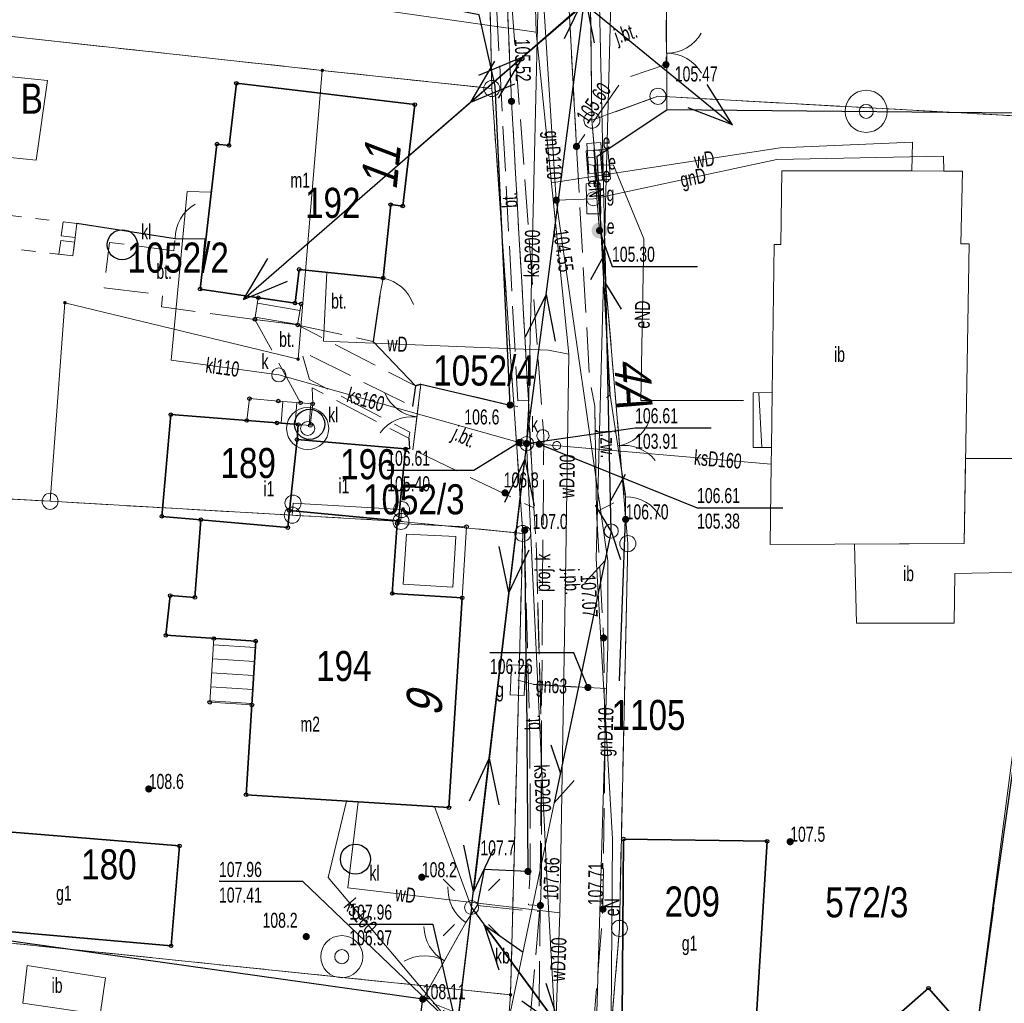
# Model space of a CAD drawing. Header units: inches. Extents: x 6497603 to 6502483, y 5925790 to 5934357.
# Tile 162 of 256: x 6501210 to 6501259, y 5926149 to 5926198. Entities that reach past the tile are written whole.
import ezdxf
from ezdxf.enums import TextEntityAlignment as Align

# ---------------------------------------------------------------- set-up
doc = ezdxf.new("R2010")
doc.units = ezdxf.units.IN
doc.header["$MEASUREMENT"] = 0
for name, pattern in [('2.25_0.75', [3, 2.25, -0.75]), ('219-1000', [0, 0]), ('egkk-1000', [3, 2.25, -0.75]), ('egug-1000', [1.5, 0.75, -0.75]), ('otda_1000', [1.4, 0.7, -0.7]), ('otob_1000', [0, 0]), ('otof_1000', [0, 0]), ('suep_nn_1000', [0, 0]), ('sutp_1000', [0, 0])]:
    doc.linetypes.add(name, pattern=pattern)
for name, color, linetype in [('202-punkt graniczny', 7, 'Continuous'), ('203-punkt graniczny', 7, 'Continuous'), ('210-oznaczenie konturu użytku gruntowego', 7, 'Continuous'), ('211-numer działki ewidencyjnej', 7, 'Continuous'), ('217-kontur klasyfikacyjny', 7, 'Continuous'), ('218-kontur użytku gruntowego', 7, 'Continuous'), ('219-działka ewidencyjna', 7, 'Continuous'), ('238-Punkt adresowy', 7, 'Continuous'), ('238-Punkt adresowy budynku', 7, 'Continuous'), ('312-budynek ewidencyjny', 7, 'Continuous'), ('312-oznaczenie budynku ewidencyjnego', 7, 'Continuous'), ('312-oznaczenie budynku ewidencyjnego-Atr117', 7, 'Continuous'), ('352-schody', 7, 'Continuous'), ('brama', 7, 'Continuous'), ('elektroenergetyczne urządzenie techniczne', 7, 'Continuous'), ('elektroenergetyczne urządzenie techniczne-Atr17', 7, 'Continuous'), ('furtka', 7, 'Continuous'), ('inna budowla', 7, 'Continuous'), ('inna budowla-Atr17', 7, 'Continuous'), ('jezdnia', 7, 'Continuous'), ('jezdnia-Atr17', 7, 'Continuous'), ('komora podziemna', 7, 'Continuous'), ('latarnia', 7, 'Continuous'), ('obszar utwardzony', 7, 'Continuous'), ('obszar utwardzony-Atr17', 7, 'Continuous'), ('obudowa ochronna przewodu', 7, 'Continuous'), ('ogrodzenie trwałe', 7, 'Continuous'), ('osadnik  szambo', 7, 'Continuous'), ('osadnik  szambo-Atr17', 7, 'Continuous'), ('pikieta naturalna', 7, 'Continuous'), ('pikieta naturalna-Atr2', 7, 'Continuous'), ('pikieta sztuczna', 7, 'Continuous'), ('pikieta sztuczna-Atr2', 7, 'Continuous'), ('przewód elektroenergetyczny niskiego napięcia', 7, 'Continuous'), ('przewód elektroenergetyczny podziemny', 7, 'Continuous'), ('przewód elektroenergetyczny podziemny-Atr1', 7, 'Continuous'), ('przewód gazowy', 7, 'Continuous'), ('przewód gazowy-Atr1', 7, 'Continuous'), ('przewód kanalizacyjny', 7, 'Continuous'), ('przewód kanalizacyjny - ob. projektowany', 7, 'Continuous'), ('przewód kanalizacyjny - ob. projektowany-Atr1', 7, 'Continuous'), ('przewód kanalizacyjny-Atr1', 7, 'Continuous'), ('przewód telekomunikacyjny napowietrzny', 7, 'Continuous'), ('przewód wodociągowy', 7, 'Continuous'), ('przewód wodociągowy-Atr1', 7, 'Continuous'), ('Punkt budynku', 7, 'Continuous'), ('rzędna', 7, 'Continuous'), ('rzędna-Atr2', 7, 'Continuous'), ('rzędna-Atr3', 7, 'Continuous'), ('schody w ciągu komunikacyjnym', 7, 'Continuous'), ('studnia kanalizacyjna', 7, 'Continuous'), ('studnia kanalizacyjna - ob. projektowany', 7, 'Continuous'), ('studnia kanalizacyjna-Atr17', 7, 'Continuous'), ('studnia zwykła', 7, 'Continuous'), ('szafa elektroenergetyczna lub kontener', 7, 'Continuous'), ('szafa elektroenergetyczna lub kontener-Atr17', 7, 'Continuous'), ('szafa gazowa lub kontener', 7, 'Continuous'), ('szafa gazowa lub kontener-Atr17', 7, 'Continuous'), ('słup przewodów napowietrznych', 7, 'Continuous'), ('taras', 7, 'Continuous'), ('wiata', 7, 'Continuous')]:
    doc.layers.add(name, color=color, linetype=linetype)
doc.styles.get("Standard").update_dxf_attribs({"font": 'arial.ttf'})
doc.linetypes.add('902-1000', pattern='A,5,0,[1,ksztalty.shx,S=1,R=0,X=0,Y=0],5', length=10)

# ---------------------------------------------------------------- blocks, each defined once
blk = doc.blocks.new('202')
at = {"color": 0, "linetype": 'Continuous', "lineweight": 0}
blk.add_circle((0, 0), 0.4, dxfattribs=at)
blk = doc.blocks.new('203')
at = {"linetype": 'Continuous', "lineweight": 0}
h = blk.add_hatch(color=0, dxfattribs=at)
edge = h.paths.add_edge_path()
edge.add_arc((0, 0), 0.09, 0, 360)
blk = doc.blocks.new('PUNKTBUD')
at = {"color": 0}
blk.add_circle((0, 0), 0.09, dxfattribs=at)
blk = doc.blocks.new('PW01')
at = {"linetype": 'Continuous', "lineweight": 13}
h = blk.add_hatch(color=0, dxfattribs=at)
edge = h.paths.add_edge_path()
edge.add_arc((0, 0), 0.18, 0, 360)
blk = doc.blocks.new('US15')
at = {"color": 0, "linetype": 'Continuous', "lineweight": 13}
blk.add_circle((0, 0), 0.35, dxfattribs=at)
blk = doc.blocks.new('US13')
at = {"color": 0, "linetype": 'Continuous', "lineweight": 13}
for radius in [1.05, 0.35]:
    blk.add_circle((0, 0), radius, dxfattribs=at)
blk = doc.blocks.new('SUKM')
at = {"color": 0, "linetype": 'Continuous'}
blk.add_circle((0, 0), 0.75, dxfattribs=at)
blk = doc.blocks.new('US20')
at = {"color": 0, "linetype": 'Continuous', "lineweight": 13}
for p, q in [((-0.75, -0.35), (-0.75, 0.35)), ((-0.75, 0.35), (0.75, 0.35)), ((0.75, -0.35), (0.75, 0.35)), ((-0.75, -0.35), (0.75, -0.35))]:
    blk.add_line(p, q, dxfattribs=at)
blk = doc.blocks.new('US25')
at = {"linetype": 'Continuous', "lineweight": 13}
h = blk.add_hatch(color=0, dxfattribs=at)
edge = h.paths.add_edge_path()
edge.add_arc((0, 0), 0.4, 0, 360)
blk = doc.blocks.new('US18')
at = {"color": 0, "linetype": 'Continuous', "lineweight": 13}
for p, q in [((-0.75, -0.35), (-0.75, 0.35)), ((-0.75, 0.35), (0.75, 0.35)), ((0.75, -0.35), (0.75, 0.35)), ((-0.75, -0.35), (0.75, -0.35))]:
    blk.add_line(p, q, dxfattribs=at)
blk = doc.blocks.new('SM01')
at = {"color": 0, "linetype": 'Continuous', "lineweight": 13}
for p, q in [((-0.848, 0.848), (-1.414, 1.414)), ((0.849, 0.848), (1.414, 1.414)), ((-0.848, -0.849), (-1.414, -1.414)), ((0.849, -0.849), (1.414, -1.414))]:
    blk.add_line(p, q, dxfattribs=at)
blk.add_circle((0, 0), 0.35, dxfattribs=at)
blk = doc.blocks.new('OK02')
at = {"color": 0, "linetype": 'Continuous', "lineweight": 0}
for centre, start, end in [((-2, 0), 0, 60), ((2, 0), 120, 180)]:
    blk.add_arc(centre, 2, start, end, dxfattribs=at)
blk = doc.blocks.new('OK04')
at = {"color": 0, "linetype": 'Continuous', "lineweight": 0}
blk.add_arc((2, 0), 2, 120, 180, dxfattribs=at)
blk = doc.blocks.new('IB10')
at = {"color": 0, "linetype": 'Continuous', "lineweight": 13}
for p, q in [((0, 0), (0, 0.7)), ((0, 0.7), (0.7, 0.7)), ((0.7, 0), (0.7, 0.7)), ((0.7, 0), (0, 0))]:
    blk.add_line(p, q, dxfattribs=at)
blk = doc.blocks.new('SUEP1')
at = {"color": 0, "linetype": 'Continuous'}
for p, q in [((7.5, 0), (5.25, 0.75)), ((22.5, 0), (20.25, 0.75)), ((0, 0), (7.5, 0)), ((7.5, 0), (5.25, -0.75)), ((7.5, 0), (22.5, 0)), ((22.5, 0), (20.25, -0.75))]:
    blk.add_line(p, q, dxfattribs=at)
blk = doc.blocks.new('SUTP')
at = {"color": 0, "linetype": 'Continuous'}
for p, q in [((0, 0), (1.299, 0.75)), ((13.848, 0), (12.549, 0.75)), ((0, 0), (13.848, 0)), ((2.799, -0.75), (1.5, 0)), ((11.049, -0.75), (12.348, 0))]:
    blk.add_line(p, q, dxfattribs=at)

msp = doc.modelspace()

# ---------------------------------------------------------------- linework, layer by layer
at = {"layer": '217-kontur klasyfikacyjny', "color": 3, "linetype": 'egkk-1000', "lineweight": 18, "flags": 128}
for points in [[(6501233.38, 5926194.68), (6501233.14, 5926205.82)], [(6501202.9, 5926197.98), (6501224.93, 5926195.58)], [(6501224.93, 5926195.58), (6501233.38, 5926194.68)], [(6501241.66, 5926194.29), (6501238.37, 5926193.1)], [(6501259.8, 5926193.3), (6501241.66, 5926194.29)], [(6501238.37, 5926193.1), (6501240.16, 5926171.99)], [(6501211.36, 5926174.1), (6501200.32, 5926174.73)], [(6501223.43, 5926173.41), (6501211.36, 5926174.1)], [(6501228.85, 5926173.1), (6501223.43, 5926173.41)], [(6501234.92, 5926172.5), (6501228.85, 5926173.1)], [(6501234.31, 5926149.5), (6501234.92, 5926172.5)], [(6501240.16, 5926171.99), (6501239.74, 5926152.81)], [(6501195.92, 5926153.47), (6501234.31, 5926149.5)], [(6501239.74, 5926152.81), (6501237.77, 5926129.26)]]:
    msp.add_lwpolyline(points, dxfattribs=at)
at = {"layer": '218-kontur użytku gruntowego', "color": 3, "linetype": 'egug-1000', "lineweight": 18, "flags": 128}
for points in [[(6501238.06, 5926219.55), (6501238.37, 5926193.1)], [(6501233.38, 5926194.68), (6501233.14, 5926205.82)], [(6501202.9, 5926197.98), (6501224.93, 5926195.58)], [(6501224.93, 5926195.58), (6501233.38, 5926194.68)], [(6501234.92, 5926172.5), (6501233.38, 5926194.68)], [(6501241.66, 5926194.29), (6501238.37, 5926193.1)], [(6501259.8, 5926193.3), (6501241.66, 5926194.29)], [(6501238.37, 5926193.1), (6501240.16, 5926171.99)], [(6501211.36, 5926174.1), (6501200.32, 5926174.73)], [(6501223.43, 5926173.41), (6501211.36, 5926174.1)], [(6501228.85, 5926173.1), (6501223.43, 5926173.41)], [(6501234.92, 5926172.5), (6501228.85, 5926173.1)], [(6501234.31, 5926149.5), (6501234.92, 5926172.5)], [(6501240.16, 5926171.99), (6501239.74, 5926152.81)], [(6501234.31, 5926149.5), (6501195.92, 5926153.47)], [(6501239.74, 5926152.81), (6501237.77, 5926129.26)], [(6501232.79, 5926129.81), (6501234.31, 5926149.5)]]:
    msp.add_lwpolyline(points, dxfattribs=at)
at = {"layer": '219-działka ewidencyjna', "color": 3, "linetype": '219-1000', "lineweight": 18, "flags": 128}
for points in [[(6501238.06, 5926219.55), (6501238.37, 5926193.1)], [(6501233.14, 5926205.82), (6501233.38, 5926194.68)], [(6501224.93, 5926195.58), (6501202.9, 5926197.98)], [(6501224.93, 5926195.58), (6501223.72, 5926181.19)], [(6501224.93, 5926195.58), (6501233.38, 5926194.68)], [(6501234.92, 5926172.5), (6501233.38, 5926194.68)], [(6501238.37, 5926193.1), (6501241.66, 5926194.29)], [(6501241.66, 5926194.29), (6501259.8, 5926193.3)], [(6501240.16, 5926171.99), (6501238.37, 5926193.1)], [(6501257.47, 5926147.19), (6501263.25, 5926191.52)], [(6501212.1, 5926184), (6501211.36, 5926174.1)], [(6501223.72, 5926181.19), (6501212.1, 5926184)], [(6501211.36, 5926174.1), (6501200.32, 5926174.73)], [(6501223.43, 5926173.41), (6501211.36, 5926174.1)], [(6501223.47, 5926174.01), (6501223.43, 5926173.41)], [(6501228.88, 5926173.69), (6501223.47, 5926174.01)], [(6501228.88, 5926173.69), (6501228.85, 5926173.1)], [(6501228.85, 5926173.1), (6501223.43, 5926173.41)], [(6501234.92, 5926172.5), (6501228.85, 5926173.1)], [(6501234.92, 5926172.5), (6501234.31, 5926149.5)], [(6501239.74, 5926152.81), (6501240.16, 5926171.99)], [(6501195.92, 5926153.47), (6501234.31, 5926149.5)], [(6501239.74, 5926152.81), (6501237.77, 5926129.26)], [(6501232.79, 5926129.81), (6501234.31, 5926149.5)]]:
    msp.add_lwpolyline(points, dxfattribs=at)
at = {"layer": '312-budynek ewidencyjny', "color": 7, "linetype": 'Continuous', "lineweight": 35, "flags": 128}
for points in [[(6501220.28, 5926191.84), (6501220.65, 5926194.94)], [(6501220.65, 5926194.94), (6501229.54, 5926193.88)], [(6501229.54, 5926193.88), (6501228.94, 5926188.82)], [(6501218.84, 5926184.68), (6501219.68, 5926191.91)], [(6501219.68, 5926191.91), (6501220.28, 5926191.84)], [(6501228.34, 5926188.89), (6501227.96, 5926185.23)], [(6501228.94, 5926188.82), (6501228.34, 5926188.89)], [(6501223.78, 5926185.66), (6501223.57, 5926183.98)], [(6501227.96, 5926185.23), (6501223.78, 5926185.66)], [(6501223.57, 5926183.98), (6501218.84, 5926184.68)], [(6501216.93, 5926173.35), (6501217.38, 5926178.42)], [(6501217.38, 5926178.42), (6501223.73, 5926177.93)], [(6501223.73, 5926177.93), (6501223.67, 5926177.18)], [(6501223.67, 5926177.18), (6501223.29, 5926173.64)], [(6501223.29, 5926173.64), (6501223.67, 5926177.18)], [(6501223.67, 5926177.18), (6501229.08, 5926176.71)], [(6501229.08, 5926176.71), (6501228.72, 5926173.13)], [(6501223.29, 5926173.64), (6501223.21, 5926172.79)], [(6501223.21, 5926172.79), (6501223.29, 5926173.64)], [(6501223.29, 5926173.64), (6501228.72, 5926173.13)], [(6501228.72, 5926173.13), (6501223.29, 5926173.64)], [(6501218.88, 5926173.18), (6501216.93, 5926173.35)], [(6501218.58, 5926169.31), (6501218.88, 5926173.18)], [(6501223.21, 5926172.79), (6501218.88, 5926173.18)], [(6501218.88, 5926173.18), (6501223.21, 5926172.79)], [(6501228.72, 5926173.13), (6501228.66, 5926172.99)], [(6501228.66, 5926172.99), (6501228.42, 5926169.51)], [(6501217.13, 5926167.42), (6501217.35, 5926169.4)], [(6501217.35, 5926169.4), (6501218.58, 5926169.31)], [(6501228.42, 5926169.51), (6501231.9, 5926169.29)], [(6501231.9, 5926169.29), (6501231.24, 5926158.83)], [(6501221.61, 5926167.13), (6501217.13, 5926167.42)], [(6501221.13, 5926159.47), (6501221.61, 5926167.13)], [(6501231.24, 5926158.83), (6501221.13, 5926159.47)], [(6501209.27, 5926157.63), (6501217.81, 5926156.92)], [(6501217.81, 5926156.92), (6501217.39, 5926151.94)], [(6501239.88, 5926148.38), (6501239.94, 5926157.26)], [(6501239.94, 5926157.26), (6501247.1, 5926157.15)], [(6501247.1, 5926157.15), (6501246.55, 5926148.2)], [(6501217.39, 5926151.94), (6501208.85, 5926152.68)], [(6501250.98, 5926146.17), (6501255.15, 5926149.83)], [(6501255.15, 5926149.83), (6501257.47, 5926147.19)]]:
    msp.add_lwpolyline(points, dxfattribs=at)
at = {"layer": '352-schody', "color": 7, "linetype": 'Continuous', "lineweight": 18, "flags": 128}
for points in [[(6501221.74, 5926184.25), (6501221.57, 5926183.17), (6501223.7, 5926182.89), (6501223.87, 5926183.94), (6501223.57, 5926183.98)], [(6501221.74, 5926184.25), (6501221.57, 5926183.17), (6501223.7, 5926182.89), (6501223.87, 5926183.94), (6501223.57, 5926183.98)], [(6501222.74, 5926179.1), (6501223.85, 5926179.01), (6501224.45, 5926178.96), (6501224.33, 5926177.88), (6501223.73, 5926177.93), (6501222.67, 5926178.01), (6501221.16, 5926178.13), (6501221.3, 5926179.22)], [(6501222.74, 5926179.1), (6501223.85, 5926179.01), (6501224.45, 5926178.96), (6501224.33, 5926177.88), (6501223.73, 5926177.93), (6501222.67, 5926178.01), (6501221.16, 5926178.13), (6501221.3, 5926179.22)], [(6501219.52, 5926167.26), (6501219.32, 5926164.08), (6501221.42, 5926163.95), (6501221.61, 5926167.13)], [(6501219.52, 5926167.26), (6501219.32, 5926164.08), (6501221.42, 5926163.95), (6501221.61, 5926167.13)]]:
    msp.add_lwpolyline(points, close=True, dxfattribs=at)
for points in [[(6501221.696, 5926183.973), (6501223.817, 5926183.613)], [(6501221.588, 5926183.282), (6501223.705, 5926182.921)], [(6501222.883, 5926177.994), (6501222.966, 5926179.082)], [(6501223.581, 5926177.941), (6501223.663, 5926179.025)], [(6501224.279, 5926177.884), (6501224.361, 5926178.967)], [(6501219.5, 5926166.942), (6501221.591, 5926166.819)], [(6501219.456, 5926166.244), (6501221.55, 5926166.121)], [(6501219.412, 5926165.545), (6501221.508, 5926165.422)], [(6501219.368, 5926164.846), (6501221.466, 5926164.723)], [(6501219.324, 5926164.148), (6501221.424, 5926164.024)]]:
    msp.add_lwpolyline(points, dxfattribs=at)
at = {"layer": 'brama', "color": 7, "linetype": 'otob_1000', "lineweight": 18, "flags": 128}
for points in [[(6501242.08, 5926199.25), (6501242.11, 5926193.62)], [(6501229.45, 5926176.67), (6501229.84, 5926179.94)], [(6501239.28, 5926179.4), (6501240.05, 5926174.33)], [(6501229.94, 5926149.28), (6501232.09, 5926153.1)]]:
    msp.add_lwpolyline(points, dxfattribs=at)
at = {"layer": 'furtka', "color": 7, "linetype": 'otof_1000', "lineweight": 18, "flags": 128}
for points in [[(6501217.59, 5926187.18), (6501219.07, 5926187.18)], [(6501227.96, 5926185.23), (6501227.79, 5926184.36)], [(6501240.05, 5926174.33), (6501240.05, 5926173.2)], [(6501232.09, 5926153.1), (6501232.65, 5926153.95)]]:
    msp.add_lwpolyline(points, dxfattribs=at)
at = {"layer": 'inna budowla', "color": 7, "linetype": 'Continuous', "lineweight": 18, "flags": 128}
for points in [[(6501208.63, 5926195.34), (6501211.23, 5926195.08), (6501210.67, 5926191.11), (6501208.06, 5926191.38)], [(6501247.83, 5926190.58), (6501254.31, 5926190.57), (6501255.91, 5926190.56), (6501256.84, 5926190.56), (6501256.75, 5926186.93), (6501257.17, 5926186.93), (6501256.92, 5926171.99), (6501247.26, 5926171.95), (6501247.31, 5926175.96), (6501247.32, 5926176.79), (6501247.36, 5926179.52), (6501247.45, 5926186.9), (6501247.78, 5926186.9)], [(6501256.99, 5926176.23), (6501259.92, 5926176.24), (6501259.87, 5926170.57), (6501256.45, 5926170.5), (6501256.42, 5926168.03), (6501251.55, 5926168.02), (6501251.46, 5926171.97), (6501256.92, 5926171.99)], [(6501210.22, 5926150.96), (6501214.13, 5926150.35), (6501213.86, 5926148.51), (6501210.01, 5926149.09)]]:
    msp.add_lwpolyline(points, close=True, dxfattribs=at)
at = {"layer": 'jezdnia', "color": 7, "linetype": '2.25_0.75', "lineweight": 18, "flags": 128}
for points in [[(6501235.06, 5926145.52), (6501235.75, 5926153.64), (6501235.8, 5926153.95), (6501235.85, 5926155.56), (6501235.86, 5926162.26), (6501235.71, 5926167.37), (6501235.59, 5926172.11), (6501235.47, 5926173.77), (6501235.2, 5926179.15), (6501234.36, 5926194.04), (6501234.13, 5926199.46), (6501234.03, 5926206.15), (6501237.12, 5926205.93), (6501237.18, 5926199.64), (6501237.6, 5926191.79), (6501238.25, 5926180.25), (6501238.51, 5926178.85), (6501238.6, 5926173.58), (6501238.95, 5926167.29), (6501239.02, 5926162.17), (6501238.92, 5926153.77), (6501238.18, 5926144.69), (6501237.6, 5926137.97), (6501235.74, 5926115.49), (6501235.64, 5926114.58), (6501235.45, 5926111.96), (6501232.33, 5926112.19), (6501232.71, 5926116.87)], [(6501242.08, 5926199.25), (6501242.06, 5926195.87), (6501239.92, 5926195.15), (6501237.6, 5926191.79), (6501237.18, 5926199.64), (6501237.78, 5926199.58)], [(6501229.45, 5926176.67), (6501229.84, 5926179.94), (6501234.29, 5926178.9), (6501235.2, 5926178.71), (6501235.47, 5926173.77)], [(6501238.6, 5926173.58), (6501238.51, 5926178.85), (6501239.28, 5926179.4), (6501240.05, 5926174.33)]]:
    msp.add_lwpolyline(points, close=True, dxfattribs=at)
at = {"layer": 'obszar utwardzony', "color": 7, "linetype": '2.25_0.75', "lineweight": 18, "flags": 128}
for points in [[(6501235.2, 5926179.15), (6501234.67, 5926179.11), (6501233.58, 5926199.39), (6501233.53, 5926209.1), (6501233.97, 5926218.98), (6501234.57, 5926218.95), (6501234.37, 5926216.98), (6501234.07, 5926209.03), (6501234.03, 5926206.15), (6501234.13, 5926199.46), (6501234.36, 5926194.04)], [(6501221.57, 5926183.17), (6501216.91, 5926183.79), (6501216.97, 5926184.38), (6501214.05, 5926184.75), (6501214.33, 5926187.01), (6501217.53, 5926186.59), (6501217.59, 5926187.18), (6501219.07, 5926187.18), (6501218.84, 5926184.68), (6501221.74, 5926184.25)], [(6501223.78, 5926185.66), (6501227.96, 5926185.23), (6501227.79, 5926184.36), (6501227.47, 5926182.07), (6501223.7, 5926182.89), (6501223.87, 5926183.94), (6501223.57, 5926183.98)], [(6501223.85, 5926179.01), (6501221.57, 5926183.17), (6501223.7, 5926182.89), (6501229.57, 5926179.85), (6501229.43, 5926178.82), (6501223.89, 5926181.59), (6501224.29, 5926180.17), (6501229.3, 5926177.55), (6501229.24, 5926177.24), (6501224.43, 5926179.75), (6501224.45, 5926178.96)], [(6501235.85, 5926155.56), (6501235.8, 5926153.95), (6501235.21, 5926153.99), (6501235.29, 5926155.63), (6501235.28, 5926162.27), (6501235, 5926172.13), (6501235.59, 5926172.11), (6501235.86, 5926162.26)], [(6501232.65, 5926153.95), (6501235.75, 5926153.64), (6501235.06, 5926145.52), (6501232.83, 5926148.11), (6501229.94, 5926149.28), (6501232.09, 5926153.1)]]:
    msp.add_lwpolyline(points, close=True, dxfattribs=at)
at = {"layer": 'obudowa ochronna przewodu', "color": 7, "linetype": 'Continuous', "lineweight": 25, "flags": 128}
msp.add_lwpolyline([(6501235.44, 5926164.98), (6501237.58, 5926164.85)], dxfattribs=at)
at = {"layer": 'ogrodzenie trwałe', "color": 7, "linetype": '902-1000', "lineweight": 25, "flags": 128}
for points in [[(6501285.72, 5926203.74), (6501283.95, 5926187.75), (6501263.42, 5926191.43), (6501259.38, 5926192.15), (6501259.55, 5926193.45), (6501242.11, 5926193.62)], [(6501229.84, 5926179.94), (6501234.29, 5926178.9), (6501233.55, 5926194.8), (6501232.75, 5926198.36), (6501230.28, 5926198.83), (6501229.34, 5926199.17)], [(6501239.28, 5926179.4), (6501238.63, 5926191.3), (6501242.11, 5926193.62)], [(6501258.39, 5926153.85), (6501260.62, 5926169.55), (6501263.42, 5926191.43)], [(6501217.59, 5926187.18), (6501212.7, 5926187.95)], [(6501227.79, 5926184.36), (6501227.47, 5926182.07), (6501229.57, 5926179.85), (6501229.84, 5926179.94)], [(6501229.84, 5926179.94), (6501229.57, 5926179.85)], [(6501229.57, 5926179.85), (6501229.43, 5926178.82)], [(6501229.24, 5926177.24), (6501229.28, 5926176.71), (6501229.08, 5926176.71)], [(6501239.74, 5926165.15), (6501240.05, 5926173.2)], [(6501235.1, 5926164.7), (6501235.02, 5926172.66)], [(6501235.1, 5926164.7), (6501235.18, 5926155.65), (6501233, 5926155.74), (6501232.65, 5926153.95)], [(6501258.39, 5926153.85), (6501257.47, 5926147.19), (6501246.64, 5926137.62)], [(6501229.94, 5926149.28), (6501208.81, 5926152.25)], [(6501229.08, 5926142.71), (6501229.94, 5926149.28)]]:
    msp.add_lwpolyline(points, dxfattribs=at)
at = {"layer": 'przewód elektroenergetyczny niskiego napięcia', "color": 1, "linetype": 'suep_nn_1000', "lineweight": 18, "flags": 128}
for points in [[(6501235.11, 5926176.98), (6501243.01, 5926237.54)], [(6501243.01, 5926237.54), (6501235.11, 5926176.98)], [(6501237.99, 5926198.92), (6501229.24, 5926191.32)], [(6501232.37, 5926153.85), (6501235.11, 5926176.98)], [(6501232.37, 5926153.85), (6501230.52, 5926158.88)], [(6501232.37, 5926153.85), (6501226.74, 5926107.99)], [(6501232.37, 5926153.85), (6501246.33, 5926134.87)]]:
    msp.add_lwpolyline(points, dxfattribs=at)
at = {"layer": 'przewód elektroenergetyczny podziemny', "color": 1, "linetype": 'Continuous', "lineweight": 18, "flags": 128}
for points in [[(6501259.83, 5926317.92), (6501256.44, 5926283.53), (6501250.49, 5926265.55), (6501245.23, 5926244.18), (6501245.37, 5926237.47), (6501239.93, 5926210.93), (6501239.34, 5926200.26), (6501238.58, 5926171.25), (6501239.39, 5926157.28), (6501239.32, 5926148.35), (6501239.59, 5926145.21), (6501234.19, 5926145.36), (6501233.4, 5926138.48), (6501225.4, 5926139.47), (6501207.46, 5926141.41), (6501207.01, 5926137.64), (6501206.51, 5926137.7)], [(6501238.51, 5926191.22), (6501238.24, 5926191.26), (6501238.14, 5926191.2), (6501238.14, 5926191.02), (6501238.2, 5926190.89), (6501238.49, 5926190.84)], [(6501238.75, 5926187.6), (6501238.48, 5926190.86), (6501238.88, 5926190.88)], [(6501245.92, 5926179.12), (6501240.8, 5926179.12), (6501240.95, 5926187.18), (6501239.45, 5926190.85), (6501238.88, 5926190.88)]]:
    msp.add_lwpolyline(points, dxfattribs=at)
at = {"layer": 'przewód gazowy', "color": 40, "linetype": 'Continuous', "lineweight": 18, "flags": 128}
for points in [[(6501233.67, 5926096.17), (6501234.41, 5926099.58), (6501236.43, 5926120.48), (6501236.51, 5926121.76), (6501237.01, 5926129.45), (6501238, 5926139.97), (6501238.59, 5926148.07), (6501239.1, 5926164.77), (6501239.17, 5926166.9), (6501239.16, 5926171.13), (6501236.59, 5926189.11), (6501235.89, 5926200.13), (6501236.96, 5926223.01), (6501237.09, 5926223.86), (6501238.07, 5926230.18), (6501239.55, 5926238.79), (6501241.73, 5926249.92)], [(6501238.45, 5926189.18), (6501247.59, 5926191.14), (6501255.9, 5926191.3), (6501255.91, 5926190.56)], [(6501236.59, 5926189.11), (6501238.45, 5926189.18)], [(6501238.17, 5926164.82), (6501237.58, 5926164.85), (6501235.44, 5926164.98), (6501234.67, 5926165.18)], [(6501239.1, 5926164.77), (6501238.17, 5926164.82)]]:
    msp.add_lwpolyline(points, dxfattribs=at)
at = {"layer": 'przewód kanalizacyjny', "color": 34, "linetype": 'Continuous', "lineweight": 18, "flags": 128}
for points in [[(6501239.51, 5926240.46), (6501236.3, 5926224.33), (6501236.02, 5926213.32), (6501235.2, 5926178.71), (6501235.11, 5926176.98), (6501236.13, 5926155.01), (6501236.75, 5926144.04), (6501235.79, 5926136.62), (6501234.53, 5926122.48), (6501233.23, 5926108.95)], [(6501219.4, 5926189.52), (6501218.19, 5926189.55), (6501217.4, 5926181.14), (6501222.76, 5926180.4)], [(6501235.11, 5926176.98), (6501234.74, 5926177.03), (6501222.76, 5926180.4)], [(6501247.31, 5926175.96), (6501235.75, 5926176.95), (6501235.11, 5926176.98)], [(6501231.63, 5926147.89), (6501231.39, 5926148.03), (6501225.22, 5926155.35), (6501226.14, 5926159.15)]]:
    msp.add_lwpolyline(points, dxfattribs=at)
at = {"layer": 'przewód kanalizacyjny - ob. projektowany', "color": 34, "linetype": '2.25_0.75', "lineweight": 18, "flags": 128}
msp.add_lwpolyline([(6501297.62, 5926384.88), (6501281.75, 5926361.65), (6501258.23, 5926327.7), (6501254.79, 5926306.69), (6501249.83, 5926266.28), (6501241.85, 5926240.34), (6501238.38, 5926240.68), (6501235.1, 5926222.31), (6501234.84, 5926213.34), (6501233.88, 5926205.62), (6501235.97, 5926177.35), (6501235.72, 5926146.01), (6501232.67, 5926112.41), (6501233.37, 5926108.95)], dxfattribs=at)
at = {"layer": 'przewód telekomunikacyjny napowietrzny', "color": 30, "linetype": 'sutp_1000', "lineweight": 18, "flags": 128}
for points in [[(6501238.22, 5926222.83), (6501239.33, 5926172.62)], [(6501231.33, 5926134.47), (6501239.33, 5926172.62)], [(6501239.33, 5926172.62), (6501231.33, 5926134.47)]]:
    msp.add_lwpolyline(points, dxfattribs=at)
at = {"layer": 'przewód wodociągowy', "color": 5, "linetype": 'Continuous', "lineweight": 18, "flags": 128}
for points in [[(6501233.8, 5926104.53), (6501234.3, 5926112.26), (6501235.29, 5926125.29), (6501235.82, 5926132.79), (6501235.84, 5926133.01), (6501236.24, 5926138.63), (6501236.77, 5926153.59), (6501237.07, 5926171.29), (6501237.22, 5926181.44), (6501235.59, 5926197.48), (6501235.29, 5926208.39), (6501236.65, 5926223.16), (6501237.3, 5926229.35), (6501240.69, 5926242.38), (6501248.34, 5926267.39), (6501251.54, 5926266.45)], [(6501225.16, 5926207.32), (6501225.33, 5926198.95), (6501235.59, 5926197.48)], [(6501254.31, 5926190.57), (6501254.35, 5926192), (6501247.75, 5926191.73), (6501236.35, 5926189.97)], [(6501225.16, 5926185.52), (6501224.99, 5926182.09), (6501236.2, 5926181.64), (6501237.22, 5926181.44)], [(6501236.77, 5926153.59), (6501226.21, 5926154.83), (6501226.71, 5926159.12)]]:
    msp.add_lwpolyline(points, dxfattribs=at)
at = {"layer": 'rzędna-Atr2', "color": 7, "flags": 128}
for points in [[(6501238.75, 5926187.6), (6501239.37, 5926185.81), (6501243.637, 5926185.81)], [(6501235.11, 5926176.98), (6501240.52, 5926177.76), (6501244.308, 5926177.76)], [(6501234.74, 5926177.03), (6501232.48, 5926175.64), (6501228.165, 5926175.64)], [(6501235.75, 5926176.95), (6501243.61, 5926173.78), (6501247.885, 5926173.78)], [(6501238.17, 5926164.82), (6501237.46, 5926166.54), (6501233.281, 5926166.54)], [(6501231.39, 5926148.03), (6501223.96, 5926155.14), (6501219.781, 5926155.14)], [(6501231.63, 5926147.89), (6501230.46, 5926153.01), (6501226.273, 5926153.01)]]:
    msp.add_lwpolyline(points, dxfattribs=at)
at = {"layer": 'schody w ciągu komunikacyjnym', "color": 7, "linetype": 'Continuous', "lineweight": 18, "flags": 128}
msp.add_lwpolyline([(6501247.32, 5926176.79), (6501246.41, 5926176.79), (6501246.41, 5926179.51), (6501247.36, 5926179.52)], close=True, dxfattribs=at)
msp.add_lwpolyline([(6501246.835, 5926176.79), (6501246.687, 5926179.513)], dxfattribs=at)
at = {"layer": 'studnia kanalizacyjna - ob. projektowany', "color": 34, "linetype": 'Continuous', "lineweight": 18, "flags": 128}
for points in [[(6501236.14, 5926177.58), (6501236.18, 5926177.54), (6501236.21, 5926177.48), (6501236.22, 5926177.42), (6501236.23, 5926177.36), (6501236.22, 5926177.29), (6501236.19, 5926177.24), (6501236.16, 5926177.18), (6501236.12, 5926177.14), (6501236.06, 5926177.11), (6501236, 5926177.08), (6501235.94, 5926177.07), (6501235.88, 5926177.08), (6501235.82, 5926177.09), (6501235.76, 5926177.12), (6501235.71, 5926177.16), (6501235.67, 5926177.21), (6501235.65, 5926177.27), (6501235.63, 5926177.33), (6501235.63, 5926177.39), (6501235.64, 5926177.45), (6501235.66, 5926177.51), (6501235.69, 5926177.56), (6501235.74, 5926177.61), (6501235.79, 5926177.64), (6501235.85, 5926177.66), (6501235.91, 5926177.67), (6501235.97, 5926177.67), (6501236.03, 5926177.65), (6501236.09, 5926177.62)], [(6501234.91, 5926177.16), (6501234.94, 5926177.13), (6501234.96, 5926177.1), (6501234.97, 5926177.07), (6501234.97, 5926177.03), (6501234.97, 5926177), (6501234.96, 5926176.96), (6501234.95, 5926176.93), (6501234.93, 5926176.9), (6501234.9, 5926176.88), (6501234.87, 5926176.86), (6501234.83, 5926176.85), (6501234.8, 5926176.85), (6501234.76, 5926176.86), (6501234.73, 5926176.87), (6501234.7, 5926176.89), (6501234.67, 5926176.91), (6501234.65, 5926176.94), (6501234.64, 5926176.98), (6501234.63, 5926177.01), (6501234.64, 5926177.05), (6501234.65, 5926177.08), (6501234.66, 5926177.11), (6501234.68, 5926177.14), (6501234.71, 5926177.16), (6501234.74, 5926177.18), (6501234.78, 5926177.19), (6501234.81, 5926177.19), (6501234.85, 5926177.19), (6501234.88, 5926177.17)], [(6501236.43, 5926176.8), (6501236.42, 5926176.84), (6501236.42, 5926176.88), (6501236.42, 5926176.92), (6501236.43, 5926176.96), (6501236.45, 5926177), (6501236.48, 5926177.03), (6501236.51, 5926177.05), (6501236.55, 5926177.07), (6501236.59, 5926177.08), (6501236.63, 5926177.08), (6501236.67, 5926177.08), (6501236.71, 5926177.06), (6501236.74, 5926177.04), (6501236.77, 5926177.01), (6501236.79, 5926176.97), (6501236.81, 5926176.93), (6501236.81, 5926176.89), (6501236.81, 5926176.85), (6501236.8, 5926176.81), (6501236.78, 5926176.77), (6501236.75, 5926176.74), (6501236.72, 5926176.71), (6501236.68, 5926176.7), (6501236.64, 5926176.69), (6501236.6, 5926176.68), (6501236.56, 5926176.69), (6501236.52, 5926176.71), (6501236.49, 5926176.73), (6501236.46, 5926176.76)]]:
    msp.add_lwpolyline(points, close=True, dxfattribs=at)
at = {"layer": 'taras', "color": 0, "lineweight": 18}
for p, q in [((6501228.42, 5926169.51), (6501228.66, 5926172.99)), ((6501228.66, 5926172.99), (6501232.12, 5926172.83)), ((6501232.12, 5926172.83), (6501231.9, 5926169.29)), ((6501228.953, 5926169.977), (6501229.125, 5926172.468)), ((6501229.125, 5926172.468), (6501231.589, 5926172.354)), ((6501231.589, 5926172.354), (6501231.432, 5926169.82)), ((6501231.432, 5926169.82), (6501228.953, 5926169.977)), ((6501231.9, 5926169.29), (6501228.42, 5926169.51))]:
    msp.add_line(p, q, dxfattribs=at)
at = {"layer": 'wiata', "color": 7, "linetype": 'otda_1000', "lineweight": 18, "flags": 128}
msp.add_lwpolyline([(6501205.77, 5926187.15), (6501212.5, 5926186.33), (6501212.7, 5926187.95), (6501205.97, 5926188.77)], close=True, dxfattribs=at)

# ---------------------------------------------------------------- block references
at = {"layer": '202-punkt graniczny', "color": 7, "linetype": 'Continuous', "lineweight": 18}
for p in [(6501233.38, 5926194.68), (6501241.66, 5926194.29), (6501238.37, 5926193.1), (6501211.36, 5926174.1), (6501223.47, 5926174.01), (6501228.88, 5926173.69), (6501223.43, 5926173.41), (6501228.85, 5926173.1), (6501234.92, 5926172.5), (6501240.16, 5926171.99), (6501239.74, 5926152.81)]:
    msp.add_blockref('202', p, dxfattribs=at)
at = {"layer": '203-punkt graniczny', "color": 3, "linetype": 'Continuous', "lineweight": 18}
for p in [(6501224.93, 5926195.58), (6501212.1, 5926184), (6501223.72, 5926181.19)]:
    msp.add_blockref('203', p, dxfattribs=at)
at = {"layer": '203-punkt graniczny', "color": 7, "linetype": 'Continuous', "lineweight": 18}
msp.add_blockref('203', (6501234.31, 5926149.5), dxfattribs=at)
at = {"layer": 'brama', "color": 7, "linetype": 'Continuous', "lineweight": 18}
for p, rotation in [((6501242.095, 5926196.435), 270.305), ((6501229.645, 5926178.305), 83.199), ((6501239.665, 5926176.865), 278.636), ((6501231.015, 5926151.19), 60.62800000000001)]:
    msp.add_blockref('OK02', p, dxfattribs=dict(at, rotation=rotation))
at = {"layer": 'elektroenergetyczne urządzenie techniczne', "color": 1, "linetype": 'Continuous', "lineweight": 18}
msp.add_blockref('US25', (6501238.75, 5926187.6), dxfattribs=at)
at = {"layer": 'furtka', "color": 7, "linetype": 'Continuous', "lineweight": 18}
msp.add_blockref('OK04', (6501217.59, 5926187.18), dxfattribs=at)
for p, rotation in [((6501227.96, 5926185.23), 258.944), ((6501240.05, 5926174.33), 270), ((6501232.09, 5926153.1), 56.622)]:
    msp.add_blockref('OK04', p, dxfattribs=dict(at, rotation=rotation))
at = {"layer": 'komora podziemna', "color": 40, "linetype": 'Continuous', "lineweight": 18}
msp.add_blockref('US15', (6501238.45, 5926189.18), dxfattribs=at)
at = {"layer": 'latarnia', "color": 7, "linetype": 'Continuous', "lineweight": 18}
msp.add_blockref('SM01', (6501232.37, 5926153.85), dxfattribs=at)
at = {"layer": 'osadnik  szambo', "color": 34, "linetype": 'Continuous', "lineweight": 18}
for p in [(6501214.96, 5926186.89), (6501224.3, 5926177.94), (6501226.58, 5926156.26)]:
    msp.add_blockref('SUKM', p, dxfattribs=at)
at = {"layer": 'pikieta naturalna', "color": 7, "linetype": 'Continuous', "lineweight": 13}
for p in [(6501234.29, 5926178.9), (6501234.04, 5926174.52), (6501235.02, 5926172.66), (6501216.28, 5926159.76), (6501248.25, 5926157.13), (6501229.89, 5926155.36), (6501235.18, 5926155.65), (6501224.13, 5926152.4)]:
    msp.add_blockref('PW01', p, dxfattribs=at)
at = {"layer": 'pikieta sztuczna', "color": 7, "linetype": 'Continuous', "lineweight": 13}
for p in [(6501242.06, 5926195.87), (6501234.36, 5926194.04), (6501237.6, 5926191.79), (6501240.05, 5926173.2), (6501238.95, 5926167.29), (6501235.8, 5926153.95), (6501238.92, 5926153.77), (6501229.94, 5926149.28)]:
    msp.add_blockref('PW01', p, dxfattribs=at)
at = {"layer": 'przewód elektroenergetyczny niskiego napięcia', "color": 1, "linetype": 'Continuous', "lineweight": 18}
for p, rotation in [((6501227.97, 5926207.12), 320.704), ((6501229.24, 5926191.32), 40.977), ((6501237.99, 5926198.92), 220.977), ((6501235.11, 5926176.98), 82.56799999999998), ((6501235.11, 5926176.98), 263.244), ((6501232.37, 5926153.85), 83.244), ((6501232.37, 5926153.85), 263.0009999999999), ((6501232.37, 5926153.85), 306.335), ((6501246.33, 5926134.87), 126.335)]:
    msp.add_blockref('SUEP1', p, dxfattribs=dict(at, rotation=rotation))
at = {"layer": 'przewód telekomunikacyjny napowietrzny', "color": 30, "linetype": 'Continuous', "lineweight": 18}
for rotation in [91.26600000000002, 258.1569999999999]:
    msp.add_blockref('SUTP', (6501239.33, 5926172.62), dxfattribs=dict(at, rotation=rotation))
at = {"layer": 'Punkt budynku', "color": 5, "linetype": 'Continuous', "lineweight": 13}
for p in [(6501220.65, 5926194.94), (6501229.54, 5926193.88), (6501219.68, 5926191.91), (6501220.28, 5926191.84), (6501228.34, 5926188.89), (6501228.94, 5926188.82), (6501223.78, 5926185.66), (6501227.96, 5926185.23), (6501218.84, 5926184.68), (6501221.74, 5926184.25), (6501223.57, 5926183.98), (6501223.87, 5926183.94), (6501221.57, 5926183.17), (6501223.7, 5926182.89), (6501221.3, 5926179.22), (6501222.74, 5926179.1), (6501223.85, 5926179.01), (6501224.45, 5926178.96), (6501217.38, 5926178.42), (6501221.16, 5926178.13), (6501222.67, 5926178.01), (6501223.73, 5926177.93), (6501224.33, 5926177.88), (6501223.67, 5926177.18), (6501229.08, 5926176.71), (6501223.29, 5926173.64), (6501216.93, 5926173.35), (6501218.88, 5926173.18), (6501228.66, 5926172.99), (6501228.72, 5926173.13), (6501223.21, 5926172.79), (6501232.12, 5926172.83), (6501228.42, 5926169.51), (6501217.35, 5926169.4), (6501218.58, 5926169.31), (6501231.9, 5926169.29), (6501217.13, 5926167.42), (6501219.52, 5926167.26), (6501221.61, 5926167.13), (6501219.32, 5926164.08), (6501221.42, 5926163.95), (6501221.13, 5926159.47), (6501231.24, 5926158.83), (6501239.94, 5926157.26), (6501217.81, 5926156.92), (6501247.1, 5926157.15), (6501217.39, 5926151.94), (6501255.15, 5926149.83)]:
    msp.add_blockref('PUNKTBUD', p, dxfattribs=at)
at = {"layer": 'rzędna', "color": 40, "linetype": 'Continuous', "lineweight": 18}
for p in [(6501236.59, 5926189.11), (6501238.17, 5926164.82)]:
    msp.add_blockref('PW01', p, dxfattribs=at)
at = {"layer": 'rzędna', "color": 1, "linetype": 'Continuous', "lineweight": 18}
msp.add_blockref('PW01', (6501238.75, 5926187.6), dxfattribs=at)
at = {"layer": 'rzędna', "color": 34, "linetype": 'Continuous', "lineweight": 18}
for p in [(6501234.74, 5926177.03), (6501235.11, 5926176.98), (6501235.75, 5926176.95)]:
    msp.add_blockref('PW01', p, dxfattribs=at)
at = {"layer": 'studnia kanalizacyjna', "color": 34, "linetype": 'Continuous', "lineweight": 18}
for p in [(6501222.76, 5926180.4), (6501235.11, 5926176.98)]:
    msp.add_blockref('US15', p, dxfattribs=at)
at = {"layer": 'studnia zwykła', "color": 5, "linetype": 'Continuous', "lineweight": 18}
for p in [(6501252.04, 5926193.54), (6501224.2, 5926177.73), (6501225.9, 5926151.4)]:
    msp.add_blockref('US13', p, dxfattribs=at)
at = {"layer": 'szafa elektroenergetyczna lub kontener', "color": 1, "linetype": 'Continuous', "lineweight": 18}
for p, rotation in [((6501238.51, 5926191.22), 273.878), ((6501238.49, 5926190.84), 273.918), ((6501238.88, 5926190.88), 94.86399999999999)]:
    msp.add_blockref('US18', p, dxfattribs=dict(at, rotation=rotation))
at = {"layer": 'szafa gazowa lub kontener', "color": 40, "linetype": 'Continuous', "lineweight": 18}
for p, rotation in [((6501238.45, 5926189.18), 90.971), ((6501234.67, 5926165.18), 267.58)]:
    msp.add_blockref('US20', p, dxfattribs=dict(at, rotation=rotation))
at = {"layer": 'słup przewodów napowietrznych', "color": 7, "linetype": 'Continuous', "lineweight": 18}
msp.add_blockref('US15', (6501239.33, 5926172.62), dxfattribs=at)
at = {"layer": 'wiata', "color": 7, "linetype": 'Continuous', "lineweight": 18}
for p, rotation in [((6501212.7, 5926187.95), 173.053), ((6501212.5, 5926186.33), 82.962)]:
    msp.add_blockref('IB10', p, dxfattribs=dict(at, rotation=rotation))

# ---------------------------------------------------------------- texts
at = {"layer": '210-oznaczenie konturu użytku gruntowego', "color": 3, "linetype": 'Continuous', "lineweight": 18, "width": 0.79}
msp.add_text('B', height=1.5, dxfattribs=at).set_placement((6501209.9, 5926193.42))
at = {"layer": '211-numer działki ewidencyjnej', "color": 3, "linetype": 'Continuous', "lineweight": 18, "width": 0.79}
for s, p in [('1052/2', (6501215.21, 5926187)), ('1052/4', (6501230.46, 5926181.37))]:
    msp.add_text(s, height=1.5, dxfattribs=at).set_placement(p, align=Align.TOP_LEFT)
for s, p in [('1052/3', (6501226.96, 5926173.45)), ('1105', (6501239.35, 5926162.7)), ('572/3', (6501250, 5926153.36))]:
    msp.add_text(s, height=1.5, dxfattribs=at).set_placement(p)
at = {"layer": '238-Punkt adresowy', "color": 7, "linetype": 'Continuous', "lineweight": 18, "oblique": 15, "width": 0.79}
msp.add_text('4A', height=1.8, rotation=272.704, dxfattribs=at).set_placement((6501239.54, 5926179.99), align=Align.CENTER)
at = {"layer": '238-Punkt adresowy budynku', "color": 7, "linetype": 'Continuous', "lineweight": 18, "oblique": 15, "width": 0.79}
for s, rotation, p in [('11', 84.139, (6501228.74, 5926190.68)), ('9', 85.474, (6501230.9, 5926163.9))]:
    msp.add_text(s, height=1.8, rotation=rotation, dxfattribs=at).set_placement(p, align=Align.CENTER)
at = {"layer": '312-oznaczenie budynku ewidencyjnego', "color": 7, "linetype": 'Continuous', "lineweight": 18, "width": 0.79}
for s, p in [('192', (6501224.07, 5926188.23)), ('189', (6501219.86, 5926175.26)), ('196', (6501225.82, 5926175.2)), ('194', (6501224.62, 5926165.14)), ('180', (6501212.91, 5926155.25)), ('209', (6501241.99, 5926153.4))]:
    msp.add_text(s, height=1.5, dxfattribs=at).set_placement(p)
at = {"layer": '312-oznaczenie budynku ewidencyjnego-Atr117', "color": 7, "width": 0.667}
for s, p in [('m1', (6501223.83, 5926190.11)), ('i1', (6501222.27, 5926174.73)), ('i1', (6501226.01, 5926174.88)), ('m2', (6501224.33, 5926162.99)), ('g1', (6501212.05, 5926154.57))]:
    msp.add_text(s, height=0.75, dxfattribs=at).set_placement(p, align=Align.MIDDLE_CENTER)
msp.add_text('g1', height=0.75, dxfattribs=at).set_placement((6501242.85, 5926151.7))
at = {"layer": 'elektroenergetyczne urządzenie techniczne-Atr17', "color": 1, "width": 0.667}
msp.add_text('e', height=0.75, dxfattribs=at).set_placement((6501239.11, 5926187.43))
at = {"layer": 'inna budowla-Atr17', "color": 7, "width": 0.667}
for p in [(6501250.44, 5926181.05), (6501253.88, 5926170.12)]:
    msp.add_text('ib', height=0.75, dxfattribs=at).set_placement(p)
msp.add_text('ib', height=0.75, dxfattribs=at).set_placement((6501211.71, 5926149.97), align=Align.MIDDLE_CENTER)
at = {"layer": 'jezdnia-Atr17', "color": 7, "width": 0.667}
for s, rotation, p in [('j.bt.', 18.595, (6501239.64, 5926196.89)), ('j.bt.', 334.278, (6501231.34, 5926177.23)), ('j.zw.', 270.89, (6501238.78, 5926177.64)), ('j.pb.', 272.31, (6501236.97, 5926170.74))]:
    msp.add_text(s, height=0.75, rotation=rotation, dxfattribs=at).set_placement(p)
at = {"layer": 'obszar utwardzony-Atr17', "color": 7, "width": 0.667}
for rotation, p in [(93.229, (6501234.66, 5926188.75)), (91.681, (6501235.8, 5926162.71))]:
    msp.add_text('bt.', height=0.75, rotation=rotation, dxfattribs=at).set_placement(p)
for s, p in [('bt.', (6501216.66, 5926185.19)), ('bt.', (6501225.37, 5926183.71)), ('bt.', (6501222.78, 5926181.8)), ('kb.', (6501233.54, 5926151.06))]:
    msp.add_text(s, height=0.75, dxfattribs=at).set_placement(p)
at = {"layer": 'osadnik  szambo-Atr17', "color": 34, "width": 0.667}
for p in [(6501215.9, 5926187.16), (6501225.22, 5926178.03), (6501227.28, 5926155.19)]:
    msp.add_text('kl', height=0.75, dxfattribs=at).set_placement(p)
at = {"layer": 'pikieta naturalna-Atr2', "color": 7, "width": 0.667}
for s, p in [('106.6', (6501232.01, 5926177.93)), ('106.8', (6501233.97, 5926174.79)), ('107.0', (6501235.41, 5926172.72)), ('108.6', (6501216.28, 5926159.76)), ('107.5', (6501248.25, 5926157.13)), ('107.7', (6501232.81, 5926156.45)), ('108.2', (6501229.89, 5926155.36)), ('108.2', (6501221.95, 5926152.84))]:
    msp.add_text(s, height=0.75, dxfattribs=at).set_placement(p)
at = {"layer": 'pikieta sztuczna-Atr2', "color": 7, "width": 0.667}
for s, rotation, p in [('105.52', 271.561, (6501234.52, 5926197.15)), ('105.60', 55.376, (6501238.15, 5926192.87)), ('107.07', 273.185, (6501237.8, 5926170.43)), ('107.66', 88.221, (6501236.69, 5926154.2)), ('107.71', 89.318, (6501238.92, 5926153.96))]:
    msp.add_text(s, height=0.75, rotation=rotation, dxfattribs=at).set_placement(p)
for s, p in [('105.47', (6501242.5, 5926195.03)), ('106.70', (6501240.05, 5926173.2)), ('108.11', (6501229.94, 5926149.28))]:
    msp.add_text(s, height=0.75, dxfattribs=at).set_placement(p)
at = {"layer": 'przewód elektroenergetyczny podziemny-Atr1', "color": 1, "width": 0.667}
for s, rotation, p in [('eN', 274.734, (6501238.54, 5926190.13)), ('eND', 88.933, (6501240.87, 5926182.71)), ('eN', 89.55, (6501239.36, 5926153.42))]:
    msp.add_text(s, height=0.75, rotation=rotation, dxfattribs=at).set_placement(p, align=Align.MIDDLE_LEFT)
at = {"layer": 'przewód gazowy-Atr1', "color": 40, "width": 0.667}
for s, rotation, p in [('gnD110', 273.634, (6501236.369, 5926192.582)), ('gnD', 12.103, (6501242.78, 5926190.11)), ('gn63', 356.524, (6501235.58, 5926164.97)), ('gnD110', 88.25, (6501238.996, 5926161.38))]:
    msp.add_text(s, height=0.75, rotation=rotation, dxfattribs=at).set_placement(p, align=Align.MIDDLE_LEFT)
at = {"layer": 'przewód kanalizacyjny - ob. projektowany-Atr1', "color": 34, "width": 0.667}
msp.add_text('proj. k', height=0.75, rotation=89.542, dxfattribs=at).set_placement((6501235.91, 5926169.59), align=Align.MIDDLE_LEFT)
at = {"layer": 'przewód kanalizacyjny-Atr1', "color": 34, "width": 0.667}
for s, rotation, p in [('ksD200', 88.643, (6501235.355, 5926185.269)), ('kl110', 352.139, (6501219.13, 5926180.9)), ('ks160', 344.288, (6501226.2, 5926179.43)), ('ksD160', 355.105, (6501243.467, 5926176.289)), ('ksD200', 272.658, (6501235.853, 5926160.975)), ('ks160', 310.127, (6501226.245, 5926154.134))]:
    msp.add_text(s, height=0.75, rotation=rotation, dxfattribs=at).set_placement(p, align=Align.MIDDLE_LEFT)
at = {"layer": 'przewód wodociągowy-Atr1', "color": 5, "width": 0.667}
for s, rotation, p in [('wD', 8.785, (6501243.47, 5926191.07)), ('wD', 357.701, (6501228.17, 5926181.96)), ('wD100', 89.153, (6501237.11, 5926174.26)), ('wD', 353.302, (6501228.58, 5926154.55)), ('wD100', 87.971, (6501236.65, 5926150.18))]:
    msp.add_text(s, height=0.75, rotation=rotation, dxfattribs=at).set_placement(p, align=Align.MIDDLE_LEFT)
at = {"layer": 'rzędna-Atr2', "color": 40, "width": 0.667}
msp.add_text('104.55', height=0.75, rotation=278.134, dxfattribs=at).set_placement((6501236.8, 5926187.66), align=Align.MIDDLE_LEFT)
at = {"layer": 'rzędna-Atr2', "color": 1, "width": 0.667}
msp.add_text('105.30', height=0.75, dxfattribs=at).set_placement((6501239.37, 5926185.817), align=Align.BOTTOM_LEFT)
at = {"layer": 'rzędna-Atr2', "color": 34, "width": 0.667}
for s, p in [('106.61', (6501240.52, 5926177.768)), ('106.61', (6501228.165, 5926175.648)), ('106.61', (6501243.61, 5926173.788)), ('107.96', (6501219.781, 5926155.148)), ('107.96', (6501226.273, 5926153.018))]:
    msp.add_text(s, height=0.75, dxfattribs=at).set_placement(p, align=Align.BOTTOM_LEFT)
at = {"layer": 'rzędna-Atr3', "color": 34, "width": 0.667}
for s, p in [('103.91', (6501240.52, 5926176.493)), ('105.40', (6501228.165, 5926174.373)), ('105.38', (6501243.61, 5926172.513)), ('107.41', (6501219.781, 5926153.873)), ('106.97', (6501226.273, 5926151.742))]:
    msp.add_text(s, height=0.75, dxfattribs=at).set_placement(p, align=Align.BOTTOM_LEFT)
at = {"layer": 'rzędna-Atr3', "color": 40, "width": 0.667}
msp.add_text('106.26', height=0.75, dxfattribs=at).set_placement((6501233.281, 5926165.272), align=Align.BOTTOM_LEFT)
at = {"layer": 'studnia kanalizacyjna-Atr17', "color": 34, "width": 0.667}
for p in [(6501221.9, 5926180.7), (6501235.33, 5926177.56)]:
    msp.add_text('k', height=0.75, dxfattribs=at).set_placement(p)
at = {"layer": 'szafa elektroenergetyczna lub kontener-Atr17', "color": 1, "width": 0.667}
for p in [(6501238.9, 5926191.66), (6501239.18, 5926190.64), (6501238.9, 5926190)]:
    msp.add_text('e', height=0.75, dxfattribs=at).set_placement(p)
at = {"layer": 'szafa gazowa lub kontener-Atr17', "color": 40, "width": 0.667}
for p in [(6501239.1, 5926189.06), (6501233.59, 5926164.34)]:
    msp.add_text('g', height=0.75, dxfattribs=at).set_placement(p)

doc.saveas('drawing.dxf')
